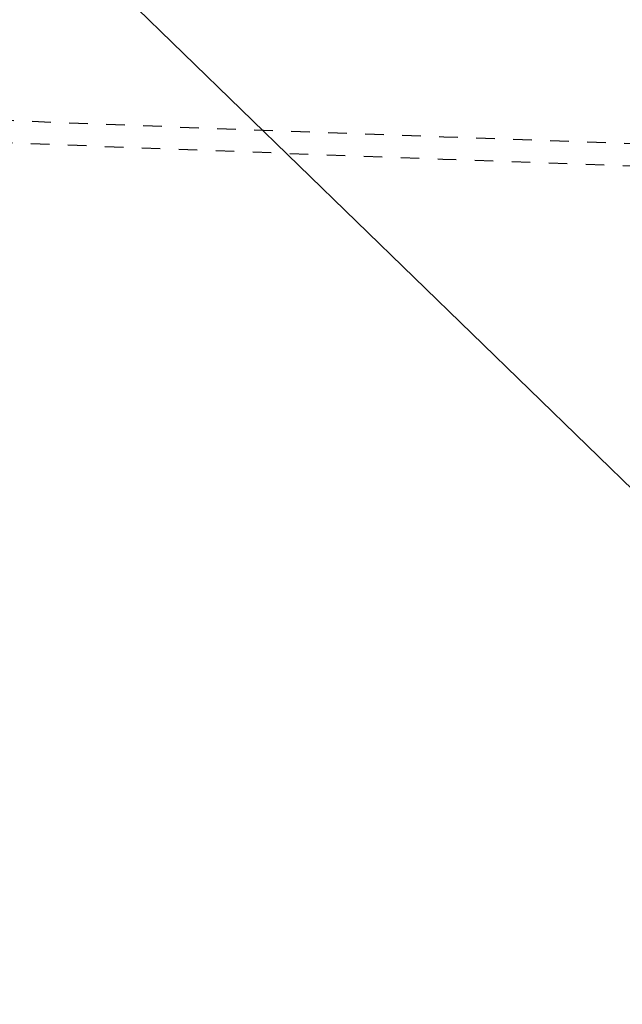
# Model space of a CAD drawing. Extents: x 0 to 1135, y 0 to 420.
# Tile 18 of 80: x 486 to 502, y 135 to 162. Entities that reach past the tile are written whole.
import ezdxf

# ---------------------------------------------------------------- set-up
doc = ezdxf.new("R2010")
doc.units = 0
doc.header["$LTSCALE"] = 2
doc.header["$MEASUREMENT"] = 0
doc.linetypes.add('ACAD_ISO03W100', pattern=[0.5, 0.25, -0.25])
doc.linetypes.add('AUSGEZOGEN', pattern=[0])
for name, color, linetype in [('MULDE', 8, 'AUSGEZOGEN'), ('STROMLTG', 8, 'AUSGEZOGEN'), ('TUNNEL', 15, 'CONTINUOUS')]:
    doc.layers.add(name, color=color, linetype=linetype)

msp = doc.modelspace()

# ---------------------------------------------------------------- linework, layer by layer
at = {"layer": 'MULDE'}
msp.add_lwpolyline([(402.166, 240.739, 0.000005), (413.432, 240.736, 0.000006), (421.553, 240.734, 0), (450.359, 240.727, 0.000007), (451.858, 240.727), (463.169, 240.725, 0.000006), (493.058, 240.719, 0.000025), (500.112, 240.719, 0.000589), (500.474, 240.719, 0.000017), (513.159, 240.748, 0.001441), (540.28, 240.89, -0.004051), (549.925, 240.89, -0.002327), (552.304, 240.86, 0.000509), (563.184, 240.682, 0.000608), (574.057, 240.528, 0.011247), (574.645, 240.534, 0.026637), (574.657, 240.535, 0.000678), (575.137, 240.602, 0.037681), (577.069, 241.027, 0.034266), (579.104, 241.795)], format="xyb", dxfattribs=at)
at = {"layer": 'STROMLTG'}
msp.add_line((367.302, 280.666), (529.97, 122.67), dxfattribs=at)
at = {"layer": 'TUNNEL', "linetype": 'ACAD_ISO03W100'}
for points in [[(552.565, 157.171, -0.006255), (442.383, 161.173)], [(552.549, 156.571, -0.006255), (442.345, 160.574)]]:
    msp.add_lwpolyline(points, format="xyb", dxfattribs=at)

doc.saveas('drawing.dxf')
